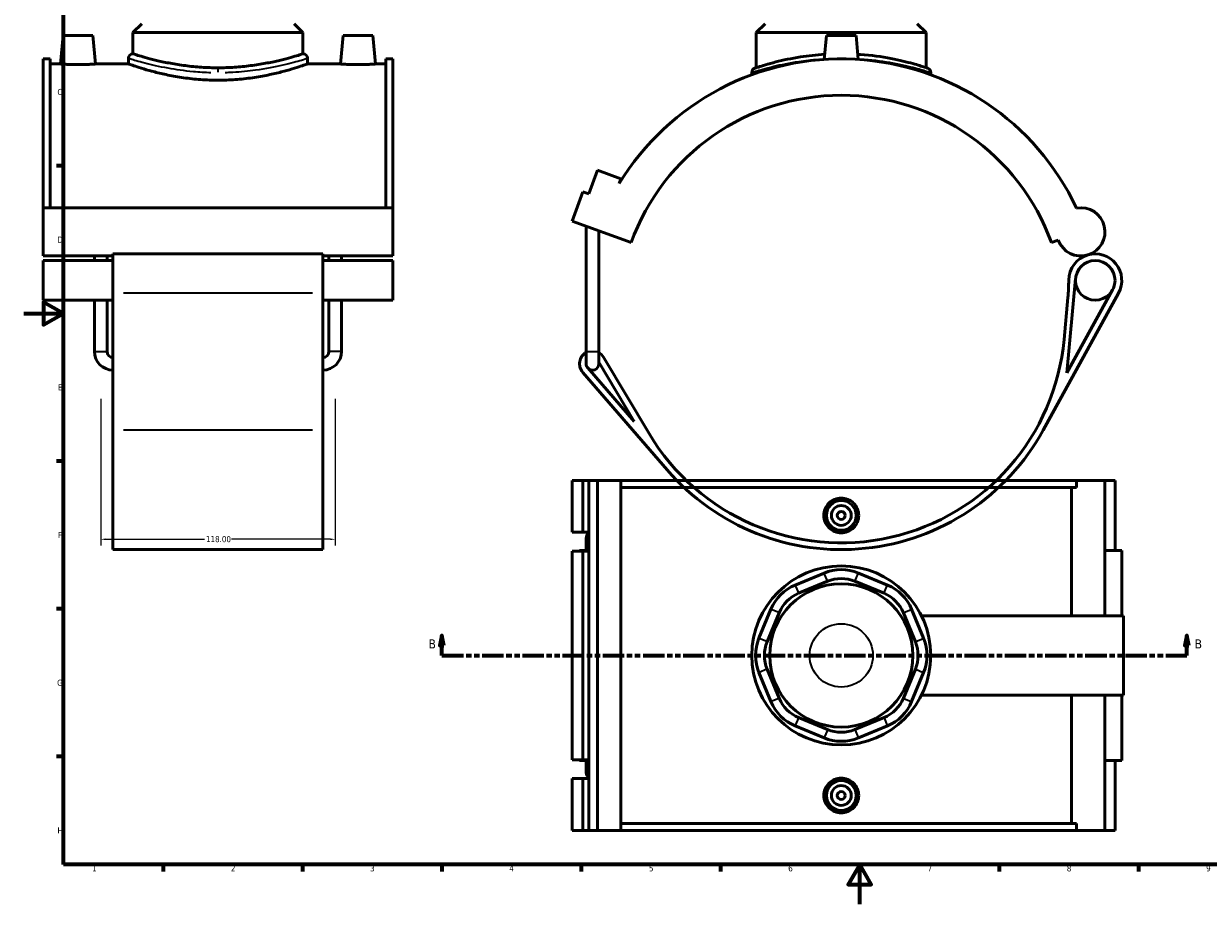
# Model space of a CAD drawing. Header units: millimetres. Extents: x 0 to 909, y -438 to 1024.
# Tile 2 of 5: x 0 to 596, y 0 to 443. Entities that reach past the tile are written whole.
import ezdxf

# ---------------------------------------------------------------- set-up
doc = ezdxf.new("R2010")
doc.units = ezdxf.units.MM
doc.linetypes.add('DOUBLE_DASH_CHAIN', pattern=[1.2403, 0.6614, -0.0827, 0.1654, -0.0827, 0.1654, -0.0827])
for name, color, linetype, lineweight in [('Border (ANSI)', 7, 'Continuous', 70), ('Dimension (ANSI)', 7, 'Continuous', 25), ('Section Line (ANSI)', 7, 'DOUBLE_DASH_CHAIN', 70), ('Visible (ANSI)', 7, 'Continuous', 50), ('Visible Narrow (ANSI)', 7, 'Continuous', 35)]:
    doc.layers.add(name, color=color, linetype=linetype, lineweight=lineweight)
doc.styles.add('Label Text (ANSI)', font='tahoma.ttf')
doc.styles.add('Note Text (ANSI)', font='tahoma.ttf')
doc.dimstyles.new('Default - mm (ANSI)', dxfattribs={"dimtxt": 3.048, "dimasz": 2.5, "dimexe": 3.175, "dimexo": 1.6002, "dimgap": 0.8, "dimtad": 0, "dimtoh": 1, "dimrnd": 1e-08, "dimzin": 4, "dimdsep": 46, "dimtxsty": 'Note Text (ANSI)', "dimcen": 0.09, "dimdle": 10, "dimclrd": 256, "dimclre": 256, "dimclrt": 256, "dimadec": 1, "dimazin": 1, "dimtfac": 1, "dimtofl": 0, "dimtmove": 0, "dimatfit": 3, "dimfxl": 1, "dimtolj": 1, "dimtzin": 4, "dimlwd": -1, "dimlwe": -1, "dimarcsym": 0})

# ---------------------------------------------------------------- blocks, each defined once
blk = doc.blocks.new('Borders Default Border')
at = {"layer": 'Border (ANSI)'}
for p, q in [((20, 371.25), (16.55, 371.25)), ((20, 222.75), (16.55, 222.75)), ((20, 148.5), (16.55, 148.5)), ((20, 74.25), (16.55, 74.25)), ((70.08, 20), (70.08, 16.55)), ((140.17, 20), (140.17, 16.55)), ((210.25, 20), (210.25, 16.55)), ((280.33, 20), (280.33, 16.55)), ((350.42, 20), (350.42, 16.55)), ((490.58, 20), (490.58, 16.55)), ((560.67, 20), (560.67, 16.55))]:
    blk.add_line(p, q, dxfattribs=at)
at = {"layer": 'Border (ANSI)', "flags": 128}
for points in [[(20, 20), (20, 574), (821, 574), (821, 20), (20, 20)], [(0, 297), (20, 297), (10, 302.77), (10, 291.23), (20, 297)], [(420.5, 0), (420.5, 20), (414.73, 10), (426.27, 10), (420.5, 20)]]:
    blk.add_lwpolyline(points, dxfattribs=at)
at = {"layer": 'Border (ANSI)', "color": 230, "true_color": 0xff0080, "char_height": 3.05, "attachment_point": 7, "style": 'Note Text (ANSI)'}
for s, insert in [('C', (16.95, 406.8)), ('D', (16.96, 332.6)), ('E', (17.21, 258.35)), ('F', (17.29, 184.1)), ('G', (16.81, 109.79)), ('H', (16.97, 35.6)), ('1', (34.35, 16.55)), ('2', (104.2, 16.55)), ('3', (174.26, 16.49)), ('4', (244.23, 16.55)), ('5', (314.48, 16.49)), ('6', (384.49, 16.49)), ('7', (454.6, 16.55)), ('8', (524.63, 16.48)), ('9', (594.7, 16.49))]:
    blk.add_mtext(s, dxfattribs=dict(at, insert=insert))
blk = doc.blocks.new('2dTransSection0')
at = {"layer": 'Section Line (ANSI)', "linetype": 'Continuous'}
for p, q in [((210.37, 135.1), (209.37, 130.1)), ((210.37, 130.1), (210.37, 135.1)), ((211.37, 130.1), (210.37, 135.1)), ((584.96, 135.1), (583.96, 130.1)), ((584.96, 130.1), (584.96, 135.1)), ((585.96, 130.1), (584.96, 135.1)), ((209.37, 130.1), (211.37, 130.1)), ((210.37, 125.1), (210.37, 130.1)), ((583.96, 130.1), (585.96, 130.1)), ((584.96, 125.1), (584.96, 130.1)), ((210.37, 125.1), (220.99, 125.1)), ((574.34, 125.1), (584.96, 125.1))]:
    blk.add_line(p, q, dxfattribs=at)
at = {"layer": 'Section Line (ANSI)', "linetype": 'DOUBLE_DASH_CHAIN', "ltscale": 16.303146}
blk.add_line((210.37, 125.1), (584.96, 125.1), dxfattribs=at)
at = {"layer": 'Section Line (ANSI)', "linetype": 'Continuous', "flags": 128}
for points in [[(211.37, 130.1), (210.37, 135.1), (209.37, 130.1), (211.37, 130.1)], [(585.96, 130.1), (584.96, 135.1), (583.96, 130.1), (585.96, 130.1)]]:
    blk.add_lwpolyline(points, dxfattribs=at)
at = {"layer": 'Section Line (ANSI)'}
for points in [[(211.37, 130.1), (210.37, 135.1), (209.37, 130.1), (211.37, 130.1)], [(585.96, 130.1), (584.96, 135.1), (583.96, 130.1), (585.96, 130.1)]]:
    blk.add_solid(points, dxfattribs=at)
at = {"layer": 'Section Line (ANSI)', "char_height": 4.57, "attachment_point": 7, "style": 'Label Text (ANSI)'}
for insert in [(203.62, 128.6), (588.92, 128.6)]:
    blk.add_mtext('B', dxfattribs=dict(at, insert=insert))
blk = doc.blocks.new('*D8')
at = {"layer": 'Defpoints', "color": 0, "transparency": 16777216}
for p in [(38.72, 255.76), (156.72, 255.76), (156.72, 183.5)]:
    blk.add_point(p, dxfattribs=at)
at = {"layer": 'Dimension (ANSI)', "transparency": 16777216}
for p, q in [((38.72, 254.16), (38.72, 180.33)), ((156.72, 254.16), (156.72, 180.33)), ((41.22, 183.5), (90.88, 183.5)), ((154.22, 183.5), (104.56, 183.5))]:
    blk.add_line(p, q, dxfattribs=at)
for points in [[(41.22, 183.92), (41.22, 183.09), (38.72, 183.5)], [(154.22, 183.92), (154.22, 183.09), (156.72, 183.5)]]:
    blk.add_solid(points, dxfattribs=at)
at = {"layer": 'Dimension (ANSI)', "color": 230, "true_color": 0xff0080, "transparency": 16777216, "insert": (91.68, 185.1), "char_height": 3.048, "attachment_point": 1, "style": 'Note Text (ANSI)'}
blk.add_mtext('\\A1;118.00', dxfattribs=at)

msp = doc.modelspace()

# ---------------------------------------------------------------- linework, layer by layer
at = {"layer": 'Visible (ANSI)'}
for p, q in [((59.465, 442.695), (54.965, 438.195)), ((135.965, 442.695), (140.465, 438.195)), ((372.939, 442.695), (368.439, 438.195)), ((449.439, 442.695), (453.939, 438.195)), ((19.815, 436.695), (18.569, 422.445)), ((34.815, 436.695), (19.815, 436.695)), ((34.815, 436.695), (36.062, 422.445)), ((140.465, 438.195), (54.965, 438.195)), ((54.965, 427.575), (54.965, 438.195)), ((140.465, 427.575), (140.465, 438.195)), ((160.615, 436.695), (159.369, 422.445)), ((160.615, 436.695), (175.615, 436.695)), ((175.615, 436.695), (176.862, 422.445)), ((453.939, 438.195), (368.439, 438.195)), ((368.439, 420.538), (368.439, 438.195)), ((403.689, 436.695), (402.642, 424.73)), ((418.689, 436.695), (403.689, 436.695)), ((418.689, 436.695), (419.736, 424.73)), ((453.939, 420.538), (453.939, 438.195)), ((9.715, 425.01), (9.715, 350.174)), ((9.715, 425.01), (13.235, 425.01)), ((13.235, 350.174), (13.235, 425.01)), ((52.715, 425.325), (52.715, 422.445)), ((142.715, 425.325), (142.715, 422.445)), ((182.195, 350.174), (182.195, 425.01)), ((182.195, 425.01), (185.715, 425.01)), ((185.715, 425.01), (185.715, 350.174)), ((18.569, 422.445), (13.235, 422.445)), ((52.715, 422.445), (36.062, 422.445)), ((159.369, 422.445), (142.715, 422.445)), ((182.195, 422.445), (176.862, 422.445)), ((366.189, 418.161), (366.189, 417.026)), ((456.189, 418.161), (456.189, 417.026)), ((284.22, 357.169), (288.53, 369.009)), ((288.53, 369.009), (300.37, 364.699)), ((300.37, 364.699), (299.49, 362.282)), ((275.873, 343.446), (281.26, 358.246)), ((281.26, 358.246), (284.22, 357.169)), ((9.715, 350.174), (9.715, 325.944)), ((185.715, 350.174), (9.715, 350.174)), ((185.715, 325.944), (185.715, 350.174)), ((275.873, 343.446), (305.474, 332.672)), ((282.917, 277.855), (282.917, 340.882)), ((289.217, 277.855), (289.217, 338.589)), ((516.905, 332.672), (520.32, 333.915)), ((44.915, 325.944), (9.715, 325.944)), ((9.715, 323.612), (9.715, 303.708)), ((44.915, 323.612), (9.715, 323.612)), ((35.605, 323.612), (35.605, 325.944)), ((41.905, 323.612), (41.905, 325.944)), ((44.915, 326.987), (44.915, 307.239)), ((150.515, 326.987), (44.915, 326.987)), ((150.515, 307.239), (150.515, 326.987)), ((185.715, 325.944), (150.515, 325.944)), ((185.715, 323.612), (150.515, 323.612)), ((153.525, 323.612), (153.525, 325.944)), ((159.825, 323.612), (159.825, 325.944)), ((185.715, 303.708), (185.715, 323.612)), ((524.691, 267.13), (529.005, 314.562)), ((44.915, 238.368), (44.915, 307.239)), ((150.515, 307.239), (150.515, 238.368)), ((512.729, 238.368), (550.595, 307.239)), ((525.136, 304.997), (523.227, 284.004)), ((547.637, 308.865), (524.691, 267.13)), ((44.915, 303.708), (9.715, 303.708)), ((35.605, 277.855), (35.605, 303.708)), ((41.905, 277.855), (41.905, 303.708)), ((185.715, 303.708), (150.515, 303.708)), ((153.525, 277.855), (153.525, 303.708)), ((159.825, 277.855), (159.825, 303.708)), ((282.917, 277.855), (282.917, 271.695)), ((289.217, 271.695), (289.217, 277.855)), ((314.518, 236.653), (291.674, 275.032)), ((307.009, 242.67), (283.685, 269.634)), ((289.217, 272.561), (307.009, 242.67)), ((281.132, 267.426), (323.553, 218.387)), ((44.915, 238.368), (44.915, 178.32)), ((150.515, 178.32), (150.515, 238.368)), ((275.873, 213.101), (275.873, 187.026)), ((275.873, 213.101), (281.26, 213.101)), ((281.26, 213.101), (284.22, 213.101)), ((281.26, 213.101), (281.26, 187.026)), ((284.22, 213.101), (284.22, 187.026)), ((284.22, 213.101), (288.53, 213.101)), ((288.53, 213.101), (288.53, 37.101)), ((288.53, 213.101), (300.37, 213.101)), ((300.37, 213.101), (300.37, 37.101)), ((300.37, 213.101), (529.516, 213.101)), ((529.516, 209.581), (300.37, 209.581)), ((527.028, 145.101), (527.028, 209.581)), ((543.82, 213.101), (529.516, 213.101)), ((529.516, 209.581), (529.516, 213.101)), ((548.868, 213.101), (543.82, 213.101)), ((543.82, 213.101), (543.82, 145.101)), ((548.868, 213.101), (548.868, 177.901)), ((275.873, 187.026), (281.26, 187.026)), ((281.26, 187.026), (284.22, 187.026)), ((284.22, 187.026), (284.22, 186.612)), ((284.22, 186.612), (284.22, 181.509)), ((282.917, 184.061), (282.917, 177.901)), ((284.22, 181.509), (284.22, 177.576)), ((150.515, 178.32), (44.915, 178.32)), ((281.26, 177.576), (275.873, 177.576)), ((275.873, 177.576), (275.873, 72.626)), ((284.22, 177.901), (279.542, 177.901)), ((279.542, 177.901), (279.542, 177.576)), ((284.22, 177.576), (281.26, 177.576)), ((281.26, 177.576), (281.26, 72.626)), ((284.22, 177.576), (284.22, 72.626)), ((552.243, 177.901), (543.82, 177.901)), ((552.243, 177.901), (552.243, 145.101)), ((402.579, 166.534), (387.98, 160.487)), ((389.702, 156.329), (404.301, 162.377)), ((418.077, 162.377), (432.676, 156.329)), ((434.399, 160.487), (419.799, 166.534)), ((375.803, 148.31), (369.756, 133.711)), ((373.913, 131.989), (379.96, 146.588)), ((442.418, 146.588), (448.465, 131.989)), ((452.623, 133.711), (446.575, 148.31)), ((451.5, 145.101), (553.189, 145.101)), ((553.189, 105.101), (553.189, 145.101)), ((369.756, 116.49), (375.803, 101.891)), ((379.96, 103.613), (373.913, 118.212)), ((448.465, 118.212), (442.418, 103.613)), ((446.575, 101.891), (452.623, 116.49)), ((451.5, 105.101), (553.189, 105.101)), ((527.028, 40.621), (527.028, 105.101)), ((543.82, 105.101), (543.82, 37.101)), ((552.243, 105.101), (552.243, 72.301)), ((387.98, 89.714), (402.579, 83.667)), ((404.301, 87.825), (389.702, 93.872)), ((432.676, 93.872), (418.077, 87.825)), ((419.799, 83.667), (434.399, 89.714)), ((275.873, 72.626), (281.26, 72.626)), ((279.542, 72.626), (279.542, 72.301)), ((279.542, 72.301), (284.22, 72.301)), ((281.26, 72.626), (284.22, 72.626)), ((282.917, 72.301), (282.917, 66.141)), ((284.22, 72.626), (284.22, 68.692)), ((543.82, 72.301), (552.243, 72.301)), ((548.868, 72.301), (548.868, 37.101)), ((284.22, 68.692), (284.22, 63.589)), ((281.26, 63.176), (275.873, 63.176)), ((275.873, 63.176), (275.873, 37.101)), ((284.22, 63.176), (281.26, 63.176)), ((281.26, 63.176), (281.26, 37.101)), ((284.22, 63.589), (284.22, 63.176)), ((284.22, 63.176), (284.22, 37.101)), ((275.873, 37.101), (281.26, 37.101)), ((281.26, 37.101), (284.22, 37.101)), ((284.22, 37.101), (288.53, 37.101)), ((288.53, 37.101), (300.37, 37.101)), ((529.516, 40.621), (300.37, 40.621)), ((300.37, 37.101), (529.516, 37.101)), ((529.516, 37.101), (529.516, 40.621)), ((529.516, 37.101), (543.82, 37.101)), ((543.82, 37.101), (548.868, 37.101))]:
    msp.add_line(p, q, dxfattribs=at)
for centre, radius in [((538.916, 313.66), 9.952), ((411.189, 195.501), 7.5), ((411.189, 195.501), 5), ((411.189, 195.501), 2), ((411.189, 125.101), 45), ((411.189, 125.101), 36), ((411.189, 54.701), 7.5), ((411.189, 54.701), 5), ((411.189, 54.701), 2)]:
    msp.add_circle(centre, radius, dxfattribs=at)
for centre, radius, start, end in [((54.965, 425.325), 2.25, 90, 180), ((140.465, 425.325), 2.25, 0, 90), ((411.189, 294.195), 130.815, 25.23957, 148.635123), ((368.439, 418.161), 2.25, 109.026919, 180), ((453.939, 418.161), 2.25, 0, 70.973081), ((411.189, 294.195), 112.5, 20, 160), ((531.705, 338.059), 12.115, 200, 100.409924), ((538.916, 313.66), 13.327, 106.466251, 179.304229), ((538.916, 313.66), 13.327, 331.198046, 106.466251), ((413.099, 315.188), 112.5, 354.802602, 359.304229), ((411.189, 294.195), 112.5, 210.762449, 354.802602), ((44.915, 277.855), 9.31, 180, 270), ((44.915, 277.855), 3.01, 180, 270), ((150.515, 277.855), 9.31, 270, 0), ((150.515, 277.855), 3.01, 270, 0), ((286.067, 271.695), 6.525, 118.865727, 220.860727), ((286.067, 271.695), 6.525, 30.762449, 61.134273), ((286.067, 271.695), 3.15, 180, 220.860727), ((286.067, 271.695), 3.15, 220.860727, 0), ((411.189, 294.195), 115.875, 220.860727, 331.198046), ((286.067, 184.061), 3.15, 125.896952, 234.103048), ((411.189, 145.747), 22.5, 67.5, 112.5), ((411.189, 145.747), 18, 67.5, 112.5), ((396.59, 139.7), 22.5, 112.5, 157.5), ((396.59, 139.7), 18, 112.5, 157.5), ((425.788, 139.7), 18, 22.5, 67.5), ((425.788, 139.7), 22.5, 22.5, 67.5), ((390.543, 125.101), 22.5, 157.5, 202.5), ((390.543, 125.101), 18, 157.5, 202.5), ((431.835, 125.101), 18, 337.5, 22.5), ((431.835, 125.101), 22.5, 337.5, 22.5), ((396.59, 110.501), 22.5, 202.5, 247.5), ((396.59, 110.501), 18, 202.5, 247.5), ((425.788, 110.501), 18, 292.5, 337.5), ((425.788, 110.501), 22.5, 292.5, 337.5), ((411.189, 104.454), 22.5, 247.5, 292.5), ((411.189, 104.454), 18, 247.5, 292.5), ((286.067, 66.141), 3.15, 125.896952, 234.103048)]:
    msp.add_arc(centre, radius, start, end, dxfattribs=at)
for points, knots in [([(140.465, 427.575), (140.465, 427.575), (140.205, 427.491), (139.113, 427.147), (138.283, 426.887), (136.096, 426.235), (134.737, 425.842), (131.604, 424.996), (129.831, 424.543), (126.057, 423.665), (123.924, 423.208), (119.275, 422.344), (116.758, 421.939), (111.498, 421.261), (108.75, 420.989), (103.211, 420.628), (100.42, 420.538), (97.715, 420.538), (95.01, 420.538), (92.219, 420.628), (86.681, 420.989), (83.933, 421.261), (78.673, 421.939), (76.156, 422.344), (71.507, 423.208), (69.374, 423.665), (65.6, 424.543), (63.826, 424.996), (60.694, 425.842), (59.335, 426.235), (57.148, 426.887), (56.317, 427.147), (55.226, 427.491), (54.965, 427.575), (54.965, 427.575)], [19.4734021, 19.4734021, 19.4734021, 19.4734021, 20.2846344, 20.2846344, 21.0958666, 21.0958666, 21.9070989, 21.9070989, 22.7183311, 22.7183311, 23.5298824, 23.5298824, 24.3414336, 24.3414336, 25.1529849, 25.1529849, 25.9645362, 25.9645362, 25.9645362, 26.7760875, 26.7760875, 27.5876387, 27.5876387, 28.39919, 28.39919, 29.2107413, 29.2107413, 30.0219735, 30.0219735, 30.8332057, 30.8332057, 31.644438, 31.644438, 32.4556702, 32.4556702, 32.4556702, 32.4556702]), ([(402.869, 427.314), (398.629, 427.048), (394.524, 426.585), (386.031, 425.267), (381.815, 424.35), (374.315, 422.444), (371.278, 421.477), (368.319, 420.504), (367.711, 420.293), (367.708, 420.29)], [21.3493182, 21.3493182, 21.3493182, 21.3493182, 22.6407604, 22.6407604, 24.2467008, 24.2467008, 26.1027682, 26.1027682, 27.3550962, 27.3550962, 27.3550962, 27.3550962]), ([(454.673, 420.288), (454.673, 420.288), (454.104, 420.488), (451.725, 421.273), (449.741, 421.91), (444.204, 423.461), (440.465, 424.396), (431.538, 426.097), (426.259, 426.838), (420.305, 427.264), (419.908, 427.29), (419.51, 427.315)], [13.6775543, 13.6775543, 13.6775543, 13.6775543, 14.8830779, 14.8830779, 16.2705861, 16.2705861, 17.8586991, 17.8586991, 19.5621352, 19.5621352, 19.6833471, 19.6833471, 19.6833471, 19.6833471]), ([(27.315, 422.144), (26.215, 422.144), (25.041, 422.16), (22.884, 422.217), (21.901, 422.257), (20.349, 422.333), (19.678, 422.373), (18.787, 422.429), (18.569, 422.445), (18.569, 422.445)], [2.6406636, 2.6406636, 2.6406636, 2.6406636, 2.9708599, 2.9708599, 3.3010562, 3.3010562, 3.6310258, 3.6310258, 3.9609955, 3.9609955, 3.9609955, 3.9609955]), ([(36.062, 422.445), (36.062, 422.445), (35.843, 422.429), (34.953, 422.373), (34.281, 422.333), (32.73, 422.257), (31.746, 422.217), (29.589, 422.16), (28.416, 422.144), (27.315, 422.144)], [6.6016591, 6.6016591, 6.6016591, 6.6016591, 6.9316287, 6.9316287, 7.2615983, 7.2615983, 7.5917946, 7.5917946, 7.9219909, 7.9219909, 7.9219909, 7.9219909]), ([(97.715, 414.291), (94.863, 414.291), (91.922, 414.395), (86.088, 414.817), (83.195, 415.135), (77.66, 415.923), (75.012, 416.395), (70.123, 417.397), (67.88, 417.927), (63.912, 418.943), (62.047, 419.466), (58.751, 420.444), (57.32, 420.898), (55.017, 421.651), (54.141, 421.95), (52.991, 422.347), (52.715, 422.445), (52.715, 422.445)], [0, 0, 0, 0, 0.8557289, 0.8557289, 1.7114579, 1.7114579, 2.5671868, 2.5671868, 3.4229158, 3.4229158, 4.2781515, 4.2781515, 5.1333871, 5.1333871, 5.9886228, 5.9886228, 6.8438585, 6.8438585, 6.8438585, 6.8438585]), ([(142.715, 422.445), (142.715, 422.445), (142.44, 422.347), (141.289, 421.95), (140.414, 421.651), (138.11, 420.898), (136.68, 420.444), (133.384, 419.466), (131.519, 418.943), (127.55, 417.927), (125.308, 417.397), (120.418, 416.395), (117.771, 415.923), (112.236, 415.135), (109.343, 414.817), (103.509, 414.395), (100.568, 414.291), (97.715, 414.291)], [20.5315754, 20.5315754, 20.5315754, 20.5315754, 21.3868111, 21.3868111, 22.2420468, 22.2420468, 23.0972825, 23.0972825, 23.9525181, 23.9525181, 24.8082471, 24.8082471, 25.663976, 25.663976, 26.519705, 26.519705, 27.3754339, 27.3754339, 27.3754339, 27.3754339]), ([(168.115, 422.144), (167.015, 422.144), (165.841, 422.16), (163.684, 422.217), (162.701, 422.257), (161.149, 422.333), (160.478, 422.373), (159.587, 422.429), (159.369, 422.445), (159.369, 422.445)], [0, 0, 0, 0, 0.3301963, 0.3301963, 0.6603926, 0.6603926, 0.9903622, 0.9903622, 1.3203318, 1.3203318, 1.3203318, 1.3203318]), ([(176.862, 422.445), (176.862, 422.445), (176.643, 422.429), (175.753, 422.373), (175.081, 422.333), (173.53, 422.257), (172.546, 422.217), (170.389, 422.16), (169.216, 422.144), (168.115, 422.144)], [3.9609955, 3.9609955, 3.9609955, 3.9609955, 4.2909651, 4.2909651, 4.6209347, 4.6209347, 4.951131, 4.951131, 5.2813273, 5.2813273, 5.2813273, 5.2813273]), ([(419.962, 195.501), (419.962, 194.4), (419.741, 193.226), (418.843, 191.07), (418.167, 190.086), (416.608, 188.535), (415.622, 187.863), (413.462, 186.973), (412.289, 186.754), (410.089, 186.754), (408.916, 186.973), (406.756, 187.863), (405.77, 188.535), (404.212, 190.086), (403.535, 191.07), (402.637, 193.226), (402.416, 194.4), (402.416, 196.601), (402.637, 197.775), (403.535, 199.931), (404.212, 200.915), (405.77, 202.466), (406.756, 203.138), (408.916, 204.028), (410.089, 204.247), (412.289, 204.247), (413.462, 204.028), (415.622, 203.138), (416.608, 202.466), (418.167, 200.915), (418.843, 199.931), (419.741, 197.775), (419.962, 196.601), (419.962, 195.501)], [0, 0, 0, 0, 0.3301963, 0.3301963, 0.6603926, 0.6603926, 0.9903622, 0.9903622, 1.3203318, 1.3203318, 1.6503014, 1.6503014, 1.9802711, 1.9802711, 2.3104673, 2.3104673, 2.6406636, 2.6406636, 2.9708599, 2.9708599, 3.3010562, 3.3010562, 3.6310258, 3.6310258, 3.9609955, 3.9609955, 4.2909651, 4.2909651, 4.6209347, 4.6209347, 4.951131, 4.951131, 5.2813273, 5.2813273, 5.2813273, 5.2813273]), ([(419.962, 54.701), (419.962, 53.6), (419.741, 52.426), (418.843, 50.27), (418.167, 49.286), (416.608, 47.735), (415.622, 47.063), (413.462, 46.173), (412.289, 45.954), (410.089, 45.954), (408.916, 46.173), (406.756, 47.063), (405.77, 47.735), (404.212, 49.286), (403.535, 50.27), (402.637, 52.426), (402.416, 53.6), (402.416, 54.701), (402.416, 55.801), (402.637, 56.975), (403.535, 59.131), (404.212, 60.115), (405.77, 61.666), (406.756, 62.338), (408.916, 63.228), (410.089, 63.447), (412.289, 63.447), (413.462, 63.228), (415.622, 62.338), (416.608, 61.666), (418.167, 60.115), (418.843, 59.131), (419.741, 56.975), (419.962, 55.801), (419.962, 54.701)], [2.6406636, 2.6406636, 2.6406636, 2.6406636, 2.9708599, 2.9708599, 3.3010562, 3.3010562, 3.6310258, 3.6310258, 3.9609955, 3.9609955, 4.2909651, 4.2909651, 4.6209347, 4.6209347, 4.951131, 4.951131, 5.2813273, 5.2813273, 5.2813273, 5.6115236, 5.6115236, 5.9417198, 5.9417198, 6.2716895, 6.2716895, 6.6016591, 6.6016591, 6.9316287, 6.9316287, 7.2615983, 7.2615983, 7.5917946, 7.5917946, 7.9219909, 7.9219909, 7.9219909, 7.9219909])]:
    msp.add_open_spline(points, degree=3, knots=knots, dxfattribs=at)
at = {"layer": 'Visible Narrow (ANSI)'}
for p, q in [((97.715, 420.238), (97.715, 418.3)), ((145.235, 307.239), (50.195, 307.239)), ((35.644, 277.855), (41.867, 277.855)), ((159.787, 277.855), (153.564, 277.855)), ((282.956, 277.855), (289.178, 277.855)), ((145.235, 238.368), (50.195, 238.368)), ((404.215, 162.584), (402.665, 166.326)), ((418.163, 162.584), (419.713, 166.326)), ((388.066, 160.279), (389.616, 156.537)), ((432.763, 156.537), (434.312, 160.279)), ((379.752, 146.674), (376.011, 148.224)), ((442.626, 146.674), (446.368, 148.224)), ((373.705, 132.075), (369.963, 133.625)), ((448.673, 132.075), (452.415, 133.625)), ((373.705, 118.126), (369.963, 116.576)), ((448.673, 118.126), (452.415, 116.576)), ((379.752, 103.527), (376.011, 101.977)), ((442.626, 103.527), (446.368, 101.977)), ((389.616, 93.664), (388.066, 89.922)), ((432.763, 93.664), (434.312, 89.922)), ((404.215, 87.617), (402.665, 83.875)), ((418.163, 87.617), (419.713, 83.875))]:
    msp.add_line(p, q, dxfattribs=at)
msp.add_circle((411.189, 125.101), 15.899, dxfattribs=at)
msp.add_arc((453.939, 418.161), 2.25, 3.548654, 67.424427, dxfattribs=at)
for points, knots in [([(52.858, 425.279), (53.025, 425.228), (53.341, 425.131), (55.094, 424.6), (57.52, 423.872), (64, 422.2), (67.928, 421.28), (76.364, 419.756), (80.738, 419.129), (88.216, 418.459), (91.175, 418.285), (94.161, 418.207)], [-20.1743941, -20.1743941, -20.1743941, -20.1743941, -19.5621352, -19.5621352, -17.8586991, -17.8586991, -16.2705861, -16.2705861, -14.8830779, -14.8830779, -14.0194932, -14.0194932, -14.0194932, -14.0194932]), ([(94.338, 420.335), (91.502, 420.414), (88.691, 420.591), (81.587, 421.273), (77.432, 421.91), (69.417, 423.461), (65.685, 424.396), (59.53, 426.097), (57.226, 426.838), (55.56, 427.378), (55.259, 427.477), (55.099, 427.53)], [14.0194932, 14.0194932, 14.0194932, 14.0194932, 14.8830779, 14.8830779, 16.2705861, 16.2705861, 17.8586991, 17.8586991, 19.5621352, 19.5621352, 20.1743941, 20.1743941, 20.1743941, 20.1743941]), ([(140.331, 427.53), (140, 427.42), (139.057, 427.107), (135.567, 426.021), (132.616, 425.139), (125.177, 423.292), (120.676, 422.334), (112.264, 421.106), (108.607, 420.716), (103.608, 420.424), (102.353, 420.37), (101.092, 420.335)], [34.5358221, 34.5358221, 34.5358221, 34.5358221, 35.8035971, 35.8035971, 37.4700932, 37.4700932, 39.1500222, 39.1500222, 40.3069703, 40.3069703, 40.6907239, 40.6907239, 40.6907239, 40.6907239]), ([(101.27, 418.207), (102.597, 418.241), (103.918, 418.294), (109.18, 418.582), (113.03, 418.965), (121.884, 420.173), (126.623, 421.114), (134.453, 422.93), (137.56, 423.797), (141.233, 424.865), (142.225, 425.172), (142.574, 425.281)], [-40.6907239, -40.6907239, -40.6907239, -40.6907239, -40.3069703, -40.3069703, -39.1500222, -39.1500222, -37.4700932, -37.4700932, -35.8035971, -35.8035971, -34.5358221, -34.5358221, -34.5358221, -34.5358221]), ([(366.302, 418.2), (366.532, 418.276), (367.12, 418.466), (369.886, 419.33), (373.029, 420.28), (380.791, 422.154), (385.154, 423.056), (393.059, 424.222), (396.29, 424.595), (399.631, 424.863)], [-27.0543455, -27.0543455, -27.0543455, -27.0543455, -26.1027682, -26.1027682, -24.2467008, -24.2467008, -22.6407604, -22.6407604, -21.6408328, -21.6408328, -21.6408328, -21.6408328]), ([(422.748, 424.864), (427.87, 424.453), (432.726, 423.786), (441.486, 422.2), (445.355, 421.28), (451.086, 419.756), (453.138, 419.129), (455.315, 418.447), (455.861, 418.269), (456.08, 418.197)], [-19.3918319, -19.3918319, -19.3918319, -19.3918319, -17.8586991, -17.8586991, -16.2705861, -16.2705861, -14.8830779, -14.8830779, -13.9783058, -13.9783058, -13.9783058, -13.9783058])]:
    msp.add_open_spline(points, degree=3, knots=knots, dxfattribs=at)

# ---------------------------------------------------------------- block references
msp.add_blockref('Borders Default Border', (0, 0))
at = {"layer": 'Section Line (ANSI)'}
msp.add_blockref('2dTransSection0', (0, 0), dxfattribs=at)

# ---------------------------------------------------------------- dimensions: what is measured, and where the dimension line sits
at = {"layer": 'Dimension (ANSI)'}
dim = msp.add_linear_dim(base=(156.715, 183.504), p1=(38.715, 255.757), p2=(156.715, 255.757), dimstyle='Default - mm (ANSI)', override={"dimtoh": 0, "dimdec": 2, "dimtp": 0, "dimtm": 0, "dimtdec": 2, "dimatfit": 1}, dxfattribs=at)
dim.commit()
dim.dimension.update_dxf_attribs({"geometry": '*D8', "text_midpoint": (97.715, 183.504), "dimtype": 160})

doc.saveas('drawing.dxf')
